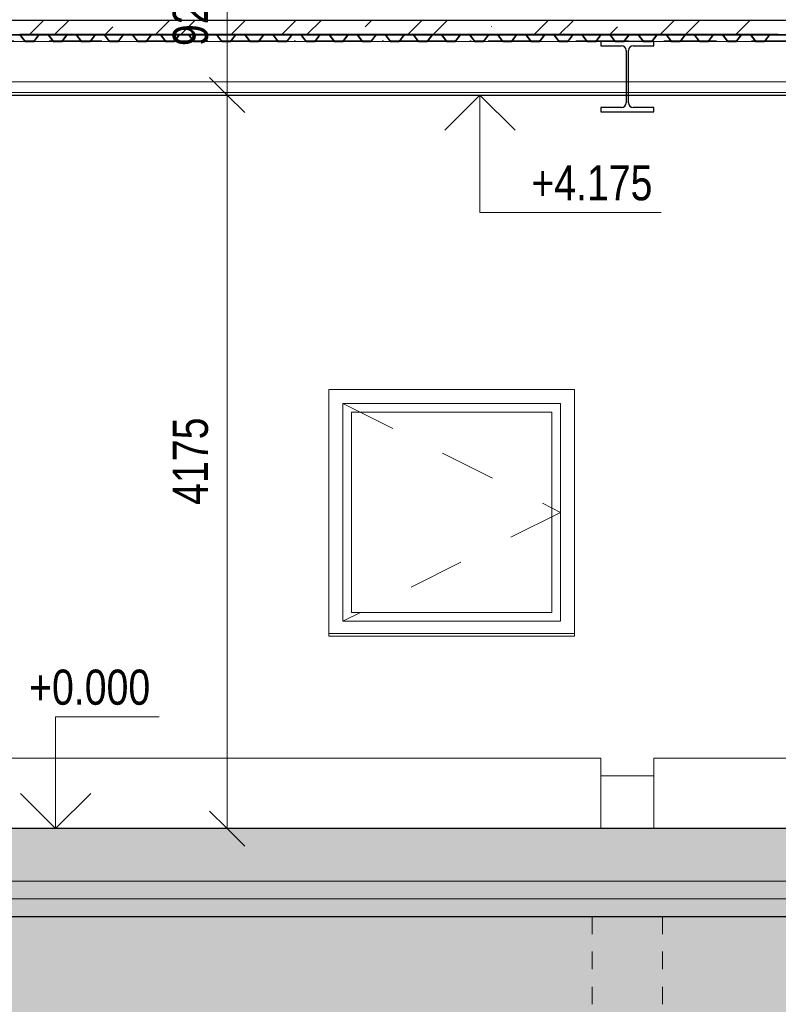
# Model space of a CAD drawing. Header units: millimetres. Extents: x 200776 to 378340, y -23587 to 19113.
# Tile 28 of 61: x 256180 to 260500, y -1000 to 4604. Entities that reach past the tile are written whole.
import ezdxf

# ---------------------------------------------------------------- set-up
doc = ezdxf.new("R2010")
doc.units = ezdxf.units.MM
for name, pattern in [('A_CARA_02_Čárkovaná', [200, 100, -100]), ('Dash', [635, 317.5, -317.5]), ('Čerchovaná 3mm', [500, 300, -100, 0, -100])]:
    doc.linetypes.add(name, pattern=pattern)
for name, color, linetype, lineweight in [('CA_KOTY', 3, 'Continuous', 9), ('CA_KOTY-100', 3, 'Continuous', 9), ('CA_NEVHRA1', 3, 'Čerchovaná 3mm', 13), ('CA_OKNA18', 8, 'Dash', 9), ('CA_OKNA25', 7, 'Continuous', 13), ('CA_PODLAHA', 1, 'Continuous', 25), ('CA_PODLAHA25', 7, 'Continuous', 13), ('CA_POHHRA18', 9, 'Continuous', 9), ('CA_POHHRA25', 7, 'Continuous', 13), ('CA_REZY', 1, 'Continuous', 25), ('CA_SRAFY', 9, 'Continuous', 25), ('CA_ZAKLADY25', 7, 'Continuous', 13), ('CA_ZARIZPRED', 8, 'Continuous', 13)]:
    doc.layers.add(name, color=color, linetype=linetype, lineweight=lineweight)
doc.styles.add('Arial_2', font='arial.ttf', dxfattribs={"width": 0.8, "height": 200})
doc.dimstyles.new('HP_Přímá_-_2_mm_Ariel_1-100', dxfattribs={"dimscale": 304.8, "dimtxt": 204.05188, "dimasz": 0.656168, "dimexe": 0.328084, "dimexo": 0.0625, "dimgap": 0.164042, "dimtad": 1, "dimdec": 0, "dimzin": 0, "dimdsep": 46, "dimtxsty": 'Arial_2', "dimblk1": 'OBLIQUE', "dimblk2": 'OBLIQUE', "dimsah": 1, "dimcen": 0.09, "dimazin": 0, "dimtfac": 1, "dimtdec": 4, "dimtix": 1, "dimtmove": 0, "dimatfit": 3, "dimfxl": 0.984252, "dimfxlon": 1, "dimtvp": 1, "dimtolj": 1, "dimtzin": 0, "dimarcsym": 2})
pattern_1 = [(50, (248519.7, 1115), (728.7365, -63.756), [76.2, -838.2]), (355, (248519.7, 1115), (-140.972, 764.228), [60.96, -670.56]), (100.451, (248580.4, 1109.7), (587.77, 700.467), [64.76, -712.36]), (46.184, (248519.7, 1318.2), (1084.316, -168.171), [114.3, -1257.3]), (96.636, (248610.1, 1304.2), (949.61, 989.71), [97.14, -1068.54]), (351.184, (248519.7, 1318.2), (949.62, 989.7), [91.44, -1005.84]), (21, (248621.3, 1267.4), (606.458, -409.0606), [76.2, -838.2]), (326, (248621.3, 1267.4), (247.208, 736.753), [60.96, -670.56]), (71.451, (248671.84, 1233.3), (853.668, 327.685), [64.76, -712.36]), (37.5, (248519.7, 1115), (12.3547, 338.2201), [33.528, -628.904, 33.528, -647.192, -673.1]), (37.5, (248519.7, 1115), (12.3547, 338.2201), [-1343.152, 33.528, -639.572]), (7.5, (248519.7, 1115), (267.279, 400.722), [33.528, -354.584, 33.528, -613.664, -256.54]), (7.5, (248519.7, 1115), (267.279, 400.722), [-1035.304, 33.528, -223.012]), (327.5, (248293.13, 1115), (542.3633, -22.9153), [33.528, -220.472, 33.528, -1810.512]), (327.5, (248293.13, 1115), (542.3633, -22.9153), [-287.528, -758.952, 33.528, -1018.032]), (317.5, (248191.53, 1115), (592.517, 101.707), [33.528, -296.672, 33.528, -492.76, -746.76]), (317.5, (248191.53, 1115), (592.517, 101.707), [-856.488, 33.528, -713.232])]

# ---------------------------------------------------------------- blocks, each defined once
blk = doc.blocks.new('HP_1x1 - 1500x1500-2568343-Řez 1 - vestavek V9')
at = {"layer": 'CA_OKNA18'}
for p, q in [((262120, 2420), (263360, 1800)), ((263360, 1800), (262120, 1180))]:
    blk.add_line(p, q, dxfattribs=at)
at = {"layer": 'CA_OKNA25', "lineweight": 9}
for p, q in [((262120, 2420), (262120, 1180)), ((263360, 2420), (262120, 2420)), ((263360, 1180), (263360, 2420)), ((262170, 2370), (262170, 1230)), ((263310, 2370), (262170, 2370)), ((263310, 1230), (263310, 2370)), ((263360, 1180), (262120, 1180)), ((263310, 1230), (262170, 1230))]:
    blk.add_line(p, q, dxfattribs=at)
at = {"layer": 'CA_OKNA25'}
for p, q in [((262040, 1095.9), (262040, 1110)), ((262040, 1110), (263440, 1110)), ((263440, 1095.9), (262040, 1095.9)), ((263440, 1110), (263440, 1095.9))]:
    blk.add_line(p, q, dxfattribs=at)
blk = doc.blocks.new('ocelová kce final - 11542_003_OK-HALA_TaO-2_ET_AciS_2025-05-29_upr_dwg-2597525-Řez 1 - vestavek V9')
at = {"layer": 'CA_REZY'}
for p, q in [((265580, 4600), (246856, 4600)), ((246856, 4519), (265580, 4519)), ((256292.1, 4519), (256179.9, 4519)), ((256182.2, 4516.7), (256208.9, 4481.6)), ((256183.1, 4517.4), (256209.8, 4482.3)), ((256209.8, 4482.3), (256183.1, 4517.4)), ((256262.2, 4482.3), (256288.9, 4517.4)), ((256288.9, 4517.4), (256262.2, 4482.3)), ((256263.1, 4481.6), (256289.8, 4516.7)), ((256339.8, 4519), (256292.2, 4519)), ((256292.2, 4517.9), (256339.8, 4517.9)), ((256452.1, 4519), (256339.9, 4519)), ((256342.2, 4516.7), (256368.9, 4481.6)), ((256343.1, 4517.4), (256369.8, 4482.3)), ((256369.8, 4482.3), (256343.1, 4517.4)), ((256422.2, 4482.3), (256448.9, 4517.4)), ((256448.9, 4517.4), (256422.2, 4482.3)), ((256423.1, 4481.6), (256449.8, 4516.7)), ((256496, 4519), (256452.2, 4519)), ((256452.2, 4517.9), (256496, 4517.9)), ((256499.8, 4519), (256456, 4519)), ((256456, 4519), (256456, 4517.9)), ((256456, 4517.9), (256499.8, 4517.9)), ((256496, 4517.9), (256496, 4519)), ((256612.1, 4519), (256499.9, 4519)), ((256502.2, 4516.7), (256528.9, 4481.6)), ((256503.1, 4517.4), (256529.8, 4482.3)), ((256529.8, 4482.3), (256503.1, 4517.4)), ((256582.2, 4482.3), (256608.9, 4517.4)), ((256608.9, 4517.4), (256582.2, 4482.3)), ((256583.1, 4481.6), (256609.8, 4516.7)), ((256659.8, 4519), (256612.2, 4519)), ((256612.2, 4517.9), (256659.8, 4517.9)), ((256772.1, 4519), (256659.9, 4519)), ((256662.2, 4516.7), (256688.9, 4481.6)), ((256663.1, 4517.4), (256689.8, 4482.3)), ((256689.8, 4482.3), (256663.1, 4517.4)), ((256742.2, 4482.3), (256768.9, 4517.4)), ((256768.9, 4517.4), (256742.2, 4482.3)), ((256743.1, 4481.6), (256769.8, 4516.7)), ((256819.8, 4519), (256772.2, 4519)), ((256772.2, 4517.9), (256819.8, 4517.9)), ((256932.1, 4519), (256819.9, 4519)), ((256822.2, 4516.7), (256848.9, 4481.6)), ((256823.1, 4517.4), (256849.8, 4482.3)), ((256849.8, 4482.3), (256823.1, 4517.4)), ((256902.2, 4482.3), (256928.9, 4517.4)), ((256928.9, 4517.4), (256902.2, 4482.3)), ((256903.1, 4481.6), (256929.8, 4516.7)), ((256979.8, 4519), (256932.2, 4519)), ((256932.2, 4517.9), (256979.8, 4517.9)), ((257092.1, 4519), (256979.9, 4519)), ((256982.2, 4516.7), (257008.9, 4481.6)), ((256983.1, 4517.4), (257009.8, 4482.3)), ((257009.8, 4482.3), (256983.1, 4517.4)), ((257062.2, 4482.3), (257088.9, 4517.4)), ((257088.9, 4517.4), (257062.2, 4482.3)), ((257063.1, 4481.6), (257089.8, 4516.7)), ((257139.8, 4519), (257092.2, 4519)), ((257092.2, 4517.9), (257139.8, 4517.9)), ((257252.1, 4519), (257139.9, 4519)), ((257142.2, 4516.7), (257168.9, 4481.6)), ((257143.1, 4517.4), (257169.8, 4482.3)), ((257169.8, 4482.3), (257143.1, 4517.4)), ((257222.2, 4482.3), (257248.9, 4517.4)), ((257248.9, 4517.4), (257222.2, 4482.3)), ((257223.1, 4481.6), (257249.8, 4516.7)), ((257299.8, 4519), (257252.2, 4519)), ((257252.2, 4517.9), (257299.8, 4517.9)), ((257412.1, 4519), (257299.9, 4519)), ((257302.2, 4516.7), (257328.9, 4481.6)), ((257303.1, 4517.4), (257329.8, 4482.3)), ((257329.8, 4482.3), (257303.1, 4517.4)), ((257382.2, 4482.3), (257408.9, 4517.4)), ((257408.9, 4517.4), (257382.2, 4482.3)), ((257383.1, 4481.6), (257409.8, 4516.7)), ((257456, 4519), (257412.2, 4519)), ((257412.2, 4517.9), (257456, 4517.9)), ((257459.8, 4519), (257416, 4519)), ((257416, 4519), (257416, 4517.9)), ((257416, 4517.9), (257459.8, 4517.9)), ((257456, 4517.9), (257456, 4519)), ((257572.1, 4519), (257459.9, 4519)), ((257462.2, 4516.7), (257488.9, 4481.6)), ((257463.1, 4517.4), (257489.8, 4482.3)), ((257489.8, 4482.3), (257463.1, 4517.4)), ((257542.2, 4482.3), (257568.9, 4517.4)), ((257568.9, 4517.4), (257542.2, 4482.3)), ((257543.1, 4481.6), (257569.8, 4516.7)), ((257619.8, 4519), (257572.2, 4519)), ((257572.2, 4517.9), (257619.8, 4517.9)), ((257732.1, 4519), (257619.9, 4519)), ((257622.2, 4516.7), (257648.9, 4481.6)), ((257623.1, 4517.4), (257649.8, 4482.3)), ((257649.8, 4482.3), (257623.1, 4517.4)), ((257702.2, 4482.3), (257728.9, 4517.4)), ((257728.9, 4517.4), (257702.2, 4482.3)), ((257703.1, 4481.6), (257729.8, 4516.7)), ((257779.8, 4519), (257732.2, 4519)), ((257732.2, 4517.9), (257779.8, 4517.9)), ((257892.1, 4519), (257779.9, 4519)), ((257782.2, 4516.7), (257808.9, 4481.6)), ((257783.1, 4517.4), (257809.8, 4482.3)), ((257809.8, 4482.3), (257783.1, 4517.4)), ((257862.2, 4482.3), (257888.9, 4517.4)), ((257888.9, 4517.4), (257862.2, 4482.3)), ((257863.1, 4481.6), (257889.8, 4516.7)), ((257939.8, 4519), (257892.2, 4519)), ((257892.2, 4517.9), (257939.8, 4517.9)), ((258052.1, 4519), (257939.9, 4519)), ((257942.2, 4516.7), (257968.9, 4481.6)), ((257943.1, 4517.4), (257969.8, 4482.3)), ((257969.8, 4482.3), (257943.1, 4517.4)), ((258022.2, 4482.3), (258048.9, 4517.4)), ((258048.9, 4517.4), (258022.2, 4482.3)), ((258023.1, 4481.6), (258049.8, 4516.7)), ((258099.8, 4519), (258052.2, 4519)), ((258052.2, 4517.9), (258099.8, 4517.9)), ((258212.1, 4519), (258099.9, 4519)), ((258102.2, 4516.7), (258128.9, 4481.6)), ((258103.1, 4517.4), (258129.8, 4482.3)), ((258129.8, 4482.3), (258103.1, 4517.4)), ((258182.2, 4482.3), (258208.9, 4517.4)), ((258208.9, 4517.4), (258182.2, 4482.3)), ((258183.1, 4481.6), (258209.8, 4516.7)), ((258259.8, 4519), (258212.2, 4519)), ((258212.2, 4517.9), (258259.8, 4517.9)), ((258372.1, 4519), (258259.9, 4519)), ((258262.2, 4516.7), (258288.9, 4481.6)), ((258263.1, 4517.4), (258289.8, 4482.3)), ((258289.8, 4482.3), (258263.1, 4517.4)), ((258342.2, 4482.3), (258368.9, 4517.4)), ((258368.9, 4517.4), (258342.2, 4482.3)), ((258343.1, 4481.6), (258369.8, 4516.7)), ((258416, 4519), (258372.2, 4519)), ((258372.2, 4517.9), (258416, 4517.9)), ((258419.8, 4519), (258376, 4519)), ((258376, 4519), (258376, 4517.9)), ((258376, 4517.9), (258419.8, 4517.9)), ((258416, 4517.9), (258416, 4519)), ((258532.1, 4519), (258419.9, 4519)), ((258422.2, 4516.7), (258448.9, 4481.6)), ((258423.1, 4517.4), (258449.8, 4482.3)), ((258449.8, 4482.3), (258423.1, 4517.4)), ((258502.2, 4482.3), (258528.9, 4517.4)), ((258528.9, 4517.4), (258502.2, 4482.3)), ((258503.1, 4481.6), (258529.8, 4516.7)), ((258579.8, 4519), (258532.2, 4519)), ((258532.2, 4517.9), (258579.8, 4517.9)), ((258692.1, 4519), (258579.9, 4519)), ((258582.2, 4516.7), (258608.9, 4481.6)), ((258583.1, 4517.4), (258609.8, 4482.3)), ((258609.8, 4482.3), (258583.1, 4517.4)), ((258662.2, 4482.3), (258688.9, 4517.4)), ((258688.9, 4517.4), (258662.2, 4482.3)), ((258663.1, 4481.6), (258689.8, 4516.7)), ((258739.8, 4519), (258692.2, 4519)), ((258692.2, 4517.9), (258739.8, 4517.9)), ((258852.1, 4519), (258739.9, 4519)), ((258742.2, 4516.7), (258768.9, 4481.6)), ((258743.1, 4517.4), (258769.8, 4482.3)), ((258769.8, 4482.3), (258743.1, 4517.4)), ((258822.2, 4482.3), (258848.9, 4517.4)), ((258848.9, 4517.4), (258822.2, 4482.3)), ((258823.1, 4481.6), (258849.8, 4516.7)), ((258899.8, 4519), (258852.2, 4519)), ((258852.2, 4517.9), (258899.8, 4517.9)), ((259012.1, 4519), (258899.9, 4519)), ((258902.2, 4516.7), (258928.9, 4481.6)), ((258903.1, 4517.4), (258929.8, 4482.3)), ((258929.8, 4482.3), (258903.1, 4517.4)), ((258982.2, 4482.3), (259008.9, 4517.4)), ((259008.9, 4517.4), (258982.2, 4482.3)), ((258983.1, 4481.6), (259009.8, 4516.7)), ((259059.8, 4519), (259012.2, 4519)), ((259012.2, 4517.9), (259059.8, 4517.9)), ((259172.1, 4519), (259059.9, 4519)), ((259062.2, 4516.7), (259088.9, 4481.6)), ((259063.1, 4517.4), (259089.8, 4482.3)), ((259089.8, 4482.3), (259063.1, 4517.4)), ((259142.2, 4482.3), (259168.9, 4517.4)), ((259168.9, 4517.4), (259142.2, 4482.3)), ((259143.1, 4481.6), (259169.8, 4516.7)), ((259219.8, 4519), (259172.2, 4519)), ((259172.2, 4517.9), (259219.8, 4517.9)), ((259332.1, 4519), (259219.9, 4519)), ((259222.2, 4516.7), (259248.9, 4481.6)), ((259223.1, 4517.4), (259249.8, 4482.3)), ((259249.8, 4482.3), (259223.1, 4517.4)), ((259302.2, 4482.3), (259328.9, 4517.4)), ((259328.9, 4517.4), (259302.2, 4482.3)), ((259303.1, 4481.6), (259329.8, 4516.7)), ((259376, 4519), (259332.2, 4519)), ((259332.2, 4517.9), (259376, 4517.9)), ((259379.8, 4519), (259336, 4519)), ((259336, 4519), (259336, 4517.9)), ((259336, 4517.9), (259379.8, 4517.9)), ((259376, 4517.9), (259376, 4519)), ((259492.1, 4519), (259379.9, 4519)), ((259382.2, 4516.7), (259408.9, 4481.6)), ((259383.1, 4517.4), (259409.8, 4482.3)), ((259409.8, 4482.3), (259383.1, 4517.4)), ((259462.2, 4482.3), (259488.9, 4517.4)), ((259488.9, 4517.4), (259462.2, 4482.3)), ((259463.1, 4481.6), (259489.8, 4516.7)), ((259539.8, 4519), (259492.2, 4519)), ((259492.2, 4517.9), (259539.8, 4517.9)), ((259652.1, 4519), (259539.9, 4519)), ((259542.2, 4516.7), (259568.9, 4481.6)), ((259543.1, 4517.4), (259569.8, 4482.3)), ((259569.8, 4482.3), (259543.1, 4517.4)), ((259622.2, 4482.3), (259648.9, 4517.4)), ((259648.9, 4517.4), (259622.2, 4482.3)), ((259623.1, 4481.6), (259649.8, 4516.7)), ((259699.8, 4519), (259652.2, 4519)), ((259652.2, 4517.9), (259699.8, 4517.9)), ((259812.1, 4519), (259699.9, 4519)), ((259702.2, 4516.7), (259728.9, 4481.6)), ((259703.1, 4517.4), (259729.8, 4482.3)), ((259729.8, 4482.3), (259703.1, 4517.4)), ((259782.2, 4482.3), (259808.9, 4517.4)), ((259808.9, 4517.4), (259782.2, 4482.3)), ((259783.1, 4481.6), (259809.8, 4516.7)), ((259859.8, 4519), (259812.2, 4519)), ((259812.2, 4517.9), (259859.8, 4517.9)), ((259972.1, 4519), (259859.9, 4519)), ((259862.2, 4516.7), (259888.9, 4481.6)), ((259863.1, 4517.4), (259889.8, 4482.3)), ((259889.8, 4482.3), (259863.1, 4517.4)), ((259942.2, 4482.3), (259968.9, 4517.4)), ((259968.9, 4517.4), (259942.2, 4482.3)), ((259943.1, 4481.6), (259969.8, 4516.7)), ((260019.8, 4519), (259972.2, 4519)), ((259972.2, 4517.9), (260019.8, 4517.9)), ((260132.1, 4519), (260019.9, 4519)), ((260022.2, 4516.7), (260048.9, 4481.6)), ((260023.1, 4517.4), (260049.8, 4482.3)), ((260049.8, 4482.3), (260023.1, 4517.4)), ((260102.2, 4482.3), (260128.9, 4517.4)), ((260128.9, 4517.4), (260102.2, 4482.3)), ((260103.1, 4481.6), (260129.8, 4516.7)), ((260179.8, 4519), (260132.2, 4519)), ((260132.2, 4517.9), (260179.8, 4517.9)), ((260292.1, 4519), (260179.9, 4519)), ((260182.2, 4516.7), (260208.9, 4481.6)), ((260183.1, 4517.4), (260209.8, 4482.3)), ((260209.8, 4482.3), (260183.1, 4517.4)), ((260262.2, 4482.3), (260288.9, 4517.4)), ((260288.9, 4517.4), (260262.2, 4482.3)), ((260263.1, 4481.6), (260289.8, 4516.7)), ((260336, 4519), (260292.2, 4519)), ((260292.2, 4517.9), (260336, 4517.9)), ((260339.8, 4519), (260296, 4519)), ((260296, 4519), (260296, 4517.9)), ((260296, 4517.9), (260339.8, 4517.9)), ((260336, 4517.9), (260336, 4519)), ((260452.1, 4519), (260339.9, 4519)), ((260342.2, 4516.7), (260368.9, 4481.6)), ((260343.1, 4517.4), (260369.8, 4482.3)), ((260369.8, 4482.3), (260343.1, 4517.4)), ((260422.2, 4482.3), (260448.9, 4517.4)), ((260448.9, 4517.4), (260422.2, 4482.3)), ((260423.1, 4481.6), (260449.8, 4516.7)), ((260499.8, 4519), (260452.2, 4519)), ((260452.2, 4517.9), (260499.8, 4517.9)), ((256212.2, 4481.1), (256259.8, 4481.1)), ((256259.8, 4481.1), (256212.2, 4481.1)), ((256212.2, 4480), (256259.8, 4480)), ((256372.2, 4481.1), (256419.8, 4481.1)), ((256419.8, 4481.1), (256372.2, 4481.1)), ((256372.2, 4480), (256419.8, 4480)), ((256532.2, 4481.1), (256579.8, 4481.1)), ((256579.8, 4481.1), (256532.2, 4481.1)), ((256532.2, 4480), (256579.8, 4480)), ((256692.2, 4481.1), (256739.8, 4481.1)), ((256739.8, 4481.1), (256692.2, 4481.1)), ((256692.2, 4480), (256739.8, 4480)), ((256852.2, 4481.1), (256899.8, 4481.1)), ((256899.8, 4481.1), (256852.2, 4481.1)), ((256852.2, 4480), (256899.8, 4480)), ((257012.2, 4481.1), (257059.8, 4481.1)), ((257059.8, 4481.1), (257012.2, 4481.1)), ((257012.2, 4480), (257059.8, 4480)), ((257172.2, 4481.1), (257219.8, 4481.1)), ((257219.8, 4481.1), (257172.2, 4481.1)), ((257172.2, 4480), (257219.8, 4480)), ((257332.2, 4481.1), (257379.8, 4481.1)), ((257379.8, 4481.1), (257332.2, 4481.1)), ((257332.2, 4480), (257379.8, 4480)), ((257492.2, 4481.1), (257539.8, 4481.1)), ((257539.8, 4481.1), (257492.2, 4481.1)), ((257492.2, 4480), (257539.8, 4480)), ((257652.2, 4481.1), (257699.8, 4481.1)), ((257699.8, 4481.1), (257652.2, 4481.1)), ((257652.2, 4480), (257699.8, 4480)), ((257812.2, 4481.1), (257859.8, 4481.1)), ((257859.8, 4481.1), (257812.2, 4481.1)), ((257812.2, 4480), (257859.8, 4480)), ((257972.2, 4481.1), (258019.8, 4481.1)), ((258019.8, 4481.1), (257972.2, 4481.1)), ((257972.2, 4480), (258019.8, 4480)), ((258132.2, 4481.1), (258179.8, 4481.1)), ((258179.8, 4481.1), (258132.2, 4481.1)), ((258132.2, 4480), (258179.8, 4480)), ((258292.2, 4481.1), (258339.8, 4481.1)), ((258339.8, 4481.1), (258292.2, 4481.1)), ((258292.2, 4480), (258339.8, 4480)), ((258452.2, 4481.1), (258499.8, 4481.1)), ((258499.8, 4481.1), (258452.2, 4481.1)), ((258452.2, 4480), (258499.8, 4480)), ((258612.2, 4481.1), (258659.8, 4481.1)), ((258659.8, 4481.1), (258612.2, 4481.1)), ((258612.2, 4480), (258659.8, 4480)), ((258772.2, 4481.1), (258819.8, 4481.1)), ((258819.8, 4481.1), (258772.2, 4481.1)), ((258772.2, 4480), (258819.8, 4480)), ((258932.2, 4481.1), (258979.8, 4481.1)), ((258979.8, 4481.1), (258932.2, 4481.1)), ((258932.2, 4480), (258979.8, 4480)), ((259092.2, 4481.1), (259139.8, 4481.1)), ((259139.8, 4481.1), (259092.2, 4481.1)), ((259092.2, 4480), (259139.8, 4480)), ((259252.2, 4481.1), (259299.8, 4481.1)), ((259299.8, 4481.1), (259252.2, 4481.1)), ((259252.2, 4480), (259299.8, 4480)), ((259412.2, 4481.1), (259459.8, 4481.1)), ((259459.8, 4481.1), (259412.2, 4481.1)), ((259412.2, 4480), (259459.8, 4480)), ((259790, 4480), (259490, 4480)), ((259490, 4480), (259490, 4456)), ((259490, 4456), (259606.2, 4456)), ((259572.2, 4481.1), (259619.8, 4481.1)), ((259619.8, 4481.1), (259572.2, 4481.1)), ((259572.2, 4480), (259619.8, 4480)), ((259633.2, 4429), (259633.2, 4131)), ((259646.7, 4131), (259646.7, 4429)), ((259673.7, 4456), (259790, 4456)), ((259732.2, 4481.1), (259779.8, 4481.1)), ((259779.8, 4481.1), (259732.2, 4481.1)), ((259732.2, 4480), (259779.8, 4480)), ((259790, 4456), (259790, 4480)), ((259892.2, 4481.1), (259939.8, 4481.1)), ((259939.8, 4481.1), (259892.2, 4481.1)), ((259892.2, 4480), (259939.8, 4480)), ((260052.2, 4481.1), (260099.8, 4481.1)), ((260099.8, 4481.1), (260052.2, 4481.1)), ((260052.2, 4480), (260099.8, 4480)), ((260212.2, 4481.1), (260259.8, 4481.1)), ((260259.8, 4481.1), (260212.2, 4481.1)), ((260212.2, 4480), (260259.8, 4480)), ((260372.2, 4481.1), (260419.8, 4481.1)), ((260419.8, 4481.1), (260372.2, 4481.1)), ((260372.2, 4480), (260419.8, 4480)), ((259606.2, 4104), (259490, 4104)), ((259490, 4104), (259490, 4080)), ((259790, 4104), (259673.7, 4104)), ((259790, 4080), (259790, 4104)), ((259490, 4080), (259790, 4080)), ((289420, 0), (205090, 0)), ((205090, -500), (289420, -500))]:
    blk.add_line(p, q, dxfattribs=at)
for centre, radius, start, end in [((256179.8, 4515), 4.04, 36.3452, 90), ((256179.8, 4515), 2.96, 36.1815, 90), ((256179.8, 4515), 4.04, 36.3453, 88.7247), ((256292.3, 4514.8), 4.18, 91.5924, 142.6726), ((256292.2, 4515), 4.04, 90, 143.6548), ((256292.2, 4515), 2.96, 90, 143.8185), ((256339.8, 4515), 4.04, 36.3452, 90), ((256339.8, 4515), 2.96, 36.1815, 90), ((256339.8, 4515), 4.04, 36.3453, 88.7247), ((256452.3, 4514.8), 4.18, 91.5924, 142.6726), ((256452.2, 4515), 4.04, 90, 143.6548), ((256452.2, 4515), 2.96, 90, 143.8185), ((256499.8, 4515), 4.04, 36.3452, 90), ((256499.8, 4515), 2.96, 36.1815, 90), ((256499.8, 4515), 4.04, 36.3453, 88.7247), ((256612.3, 4514.8), 4.18, 91.5924, 142.6726), ((256612.2, 4515), 4.04, 90, 143.6548), ((256612.2, 4515), 2.96, 90, 143.8185), ((256659.8, 4515), 4.04, 36.3452, 90), ((256659.8, 4515), 2.96, 36.1815, 90), ((256659.8, 4515), 4.04, 36.3453, 88.7247), ((256772.3, 4514.8), 4.18, 91.5924, 142.6726), ((256772.2, 4515), 4.04, 90, 143.6548), ((256772.2, 4515), 2.96, 90, 143.8185), ((256819.8, 4515), 4.04, 36.3452, 90), ((256819.8, 4515), 2.96, 36.1815, 90), ((256819.8, 4515), 4.04, 36.3453, 88.7247), ((256932.3, 4514.8), 4.18, 91.5924, 142.6726), ((256932.2, 4515), 4.04, 90, 143.6548), ((256932.2, 4515), 2.96, 90, 143.8185), ((256979.8, 4515), 4.04, 36.3452, 90), ((256979.8, 4515), 2.96, 36.1815, 90), ((256979.8, 4515), 4.04, 36.3453, 88.7247), ((257092.3, 4514.8), 4.18, 91.5924, 142.6726), ((257092.2, 4515), 4.04, 90, 143.6548), ((257092.2, 4515), 2.96, 90, 143.8185), ((257139.8, 4515), 4.04, 36.3452, 90), ((257139.8, 4515), 2.96, 36.1815, 90), ((257139.8, 4515), 4.04, 36.3453, 88.7247), ((257252.3, 4514.8), 4.18, 91.5924, 142.6726), ((257252.2, 4515), 4.04, 90, 143.6548), ((257252.2, 4515), 2.96, 90, 143.8185), ((257299.8, 4515), 4.04, 36.3452, 90), ((257299.8, 4515), 2.96, 36.1815, 90), ((257299.8, 4515), 4.04, 36.3453, 88.7247), ((257412.3, 4514.8), 4.18, 91.5924, 142.6726), ((257412.2, 4515), 4.04, 90, 143.6548), ((257412.2, 4515), 2.96, 90, 143.8185), ((257459.8, 4515), 4.04, 36.3452, 90), ((257459.8, 4515), 2.96, 36.1815, 90), ((257459.8, 4515), 4.04, 36.3453, 88.7247), ((257572.3, 4514.8), 4.18, 91.5924, 142.6726), ((257572.2, 4515), 4.04, 90, 143.6548), ((257572.2, 4515), 2.96, 90, 143.8185), ((257619.8, 4515), 4.04, 36.3452, 90), ((257619.8, 4515), 2.96, 36.1815, 90), ((257619.8, 4515), 4.04, 36.3453, 88.7247), ((257732.3, 4514.8), 4.18, 91.5924, 142.6726), ((257732.2, 4515), 4.04, 90, 143.6548), ((257732.2, 4515), 2.96, 90, 143.8185), ((257779.8, 4515), 4.04, 36.3452, 90), ((257779.8, 4515), 2.96, 36.1815, 90), ((257779.8, 4515), 4.04, 36.3453, 88.7247), ((257892.3, 4514.8), 4.18, 91.5924, 142.6726), ((257892.2, 4515), 4.04, 90, 143.6548), ((257892.2, 4515), 2.96, 90, 143.8185), ((257939.8, 4515), 4.04, 36.3452, 90), ((257939.8, 4515), 2.96, 36.1815, 90), ((257939.8, 4515), 4.04, 36.3453, 88.7247), ((258052.3, 4514.8), 4.18, 91.5924, 142.6726), ((258052.2, 4515), 4.04, 90, 143.6548), ((258052.2, 4515), 2.96, 90, 143.8185), ((258099.8, 4515), 4.04, 36.3452, 90), ((258099.8, 4515), 2.96, 36.1815, 90), ((258099.8, 4515), 4.04, 36.3453, 88.7247), ((258212.3, 4514.8), 4.18, 91.5924, 142.6726), ((258212.2, 4515), 4.04, 90, 143.6548), ((258212.2, 4515), 2.96, 90, 143.8185), ((258259.8, 4515), 4.04, 36.3452, 90), ((258259.8, 4515), 2.96, 36.1815, 90), ((258259.8, 4515), 4.04, 36.3453, 88.7247), ((258372.3, 4514.8), 4.18, 91.5924, 142.6726), ((258372.2, 4515), 4.04, 90, 143.6548), ((258372.2, 4515), 2.96, 90, 143.8185), ((258419.8, 4515), 4.04, 36.3452, 90), ((258419.8, 4515), 2.96, 36.1815, 90), ((258419.8, 4515), 4.04, 36.3453, 88.7247), ((258532.3, 4514.8), 4.18, 91.5924, 142.6726), ((258532.2, 4515), 4.04, 90, 143.6548), ((258532.2, 4515), 2.96, 90, 143.8185), ((258579.8, 4515), 4.04, 36.3452, 90), ((258579.8, 4515), 2.96, 36.1815, 90), ((258579.8, 4515), 4.04, 36.3453, 88.7247), ((258692.3, 4514.8), 4.18, 91.5924, 142.6726), ((258692.2, 4515), 4.04, 90, 143.6548), ((258692.2, 4515), 2.96, 90, 143.8185), ((258739.8, 4515), 4.04, 36.3452, 90), ((258739.8, 4515), 2.96, 36.1815, 90), ((258739.8, 4515), 4.04, 36.3453, 88.7247), ((258852.3, 4514.8), 4.18, 91.5924, 142.6726), ((258852.2, 4515), 4.04, 90, 143.6548), ((258852.2, 4515), 2.96, 90, 143.8185), ((258899.8, 4515), 4.04, 36.3452, 90), ((258899.8, 4515), 2.96, 36.1815, 90), ((258899.8, 4515), 4.04, 36.3453, 88.7247), ((259012.3, 4514.8), 4.18, 91.5924, 142.6726), ((259012.2, 4515), 4.04, 90, 143.6548), ((259012.2, 4515), 2.96, 90, 143.8185), ((259059.8, 4515), 4.04, 36.3452, 90), ((259059.8, 4515), 2.96, 36.1815, 90), ((259059.8, 4515), 4.04, 36.3453, 88.7247), ((259172.3, 4514.8), 4.18, 91.5924, 142.6726), ((259172.2, 4515), 4.04, 90, 143.6548), ((259172.2, 4515), 2.96, 90, 143.8185), ((259219.8, 4515), 4.04, 36.3452, 90), ((259219.8, 4515), 2.96, 36.1815, 90), ((259219.8, 4515), 4.04, 36.3453, 88.7247), ((259332.3, 4514.8), 4.18, 91.5924, 142.6726), ((259332.2, 4515), 4.04, 90, 143.6548), ((259332.2, 4515), 2.96, 90, 143.8185), ((259379.8, 4515), 4.04, 36.3452, 90), ((259379.8, 4515), 2.96, 36.1815, 90), ((259379.8, 4515), 4.04, 36.3453, 88.7247), ((259492.3, 4514.8), 4.18, 91.5924, 142.6726), ((259492.2, 4515), 4.04, 90, 143.6548), ((259492.2, 4515), 2.96, 90, 143.8185), ((259539.8, 4515), 4.04, 36.3452, 90), ((259539.8, 4515), 2.96, 36.1815, 90), ((259539.8, 4515), 4.04, 36.3453, 88.7247), ((259652.3, 4514.8), 4.18, 91.5924, 142.6726), ((259652.2, 4515), 4.04, 90, 143.6548), ((259652.2, 4515), 2.96, 90, 143.8185), ((259699.8, 4515), 4.04, 36.3452, 90), ((259699.8, 4515), 2.96, 36.1815, 90), ((259699.8, 4515), 4.04, 36.3453, 88.7247), ((259812.3, 4514.8), 4.18, 91.5924, 142.6726), ((259812.2, 4515), 4.04, 90, 143.6548), ((259812.2, 4515), 2.96, 90, 143.8185), ((259859.8, 4515), 4.04, 36.3452, 90), ((259859.8, 4515), 2.96, 36.1815, 90), ((259859.8, 4515), 4.04, 36.3453, 88.7247), ((259972.3, 4514.8), 4.18, 91.5924, 142.6726), ((259972.2, 4515), 4.04, 90, 143.6548), ((259972.2, 4515), 2.96, 90, 143.8185), ((260019.8, 4515), 4.04, 36.3452, 90), ((260019.8, 4515), 2.96, 36.1815, 90), ((260019.8, 4515), 4.04, 36.3453, 88.7247), ((260132.3, 4514.8), 4.18, 91.5924, 142.6726), ((260132.2, 4515), 4.04, 90, 143.6548), ((260132.2, 4515), 2.96, 90, 143.8185), ((260179.8, 4515), 4.04, 36.3452, 90), ((260179.8, 4515), 2.96, 36.1815, 90), ((260179.8, 4515), 4.04, 36.3453, 88.7247), ((260292.3, 4514.8), 4.18, 91.5924, 142.6726), ((260292.2, 4515), 4.04, 90, 143.6548), ((260292.2, 4515), 2.96, 90, 143.8185), ((260339.8, 4515), 4.04, 36.3452, 90), ((260339.8, 4515), 2.96, 36.1815, 90), ((260339.8, 4515), 4.04, 36.3453, 88.7247), ((260452.3, 4514.8), 4.18, 91.5924, 142.6726), ((260452.2, 4515), 4.04, 90, 143.6548), ((260452.2, 4515), 2.96, 90, 143.8185), ((260499.8, 4515), 2.96, 36.1815, 90), ((256212.2, 4484), 4.04, 216.3452, 270), ((256212.3, 4484.2), 3.09, 217.3274, 268.8539), ((256212.2, 4484), 2.96, 216.1815, 270), ((256259.8, 4484), 2.96, 270, 323.8187), ((256259.8, 4484), 2.96, 270, 323.8185), ((256259.8, 4484), 4.04, 270, 323.6548), ((256372.2, 4484), 4.04, 216.3452, 270), ((256372.3, 4484.2), 3.09, 217.3274, 268.8539), ((256372.2, 4484), 2.96, 216.1815, 270), ((256419.8, 4484), 2.96, 270, 323.8187), ((256419.8, 4484), 2.96, 270, 323.8185), ((256419.8, 4484), 4.04, 270, 323.6548), ((256532.2, 4484), 4.04, 216.3452, 270), ((256532.3, 4484.2), 3.09, 217.3274, 268.8539), ((256532.2, 4484), 2.96, 216.1815, 270), ((256579.8, 4484), 2.96, 270, 323.8187), ((256579.8, 4484), 2.96, 270, 323.8185), ((256579.8, 4484), 4.04, 270, 323.6548), ((256692.2, 4484), 4.04, 216.3452, 270), ((256692.3, 4484.2), 3.09, 217.3274, 268.8539), ((256692.2, 4484), 2.96, 216.1815, 270), ((256739.8, 4484), 2.96, 270, 323.8187), ((256739.8, 4484), 2.96, 270, 323.8185), ((256739.8, 4484), 4.04, 270, 323.6548), ((256852.2, 4484), 4.04, 216.3452, 270), ((256852.3, 4484.2), 3.09, 217.3274, 268.8539), ((256852.2, 4484), 2.96, 216.1815, 270), ((256899.8, 4484), 2.96, 270, 323.8187), ((256899.8, 4484), 2.96, 270, 323.8185), ((256899.8, 4484), 4.04, 270, 323.6548), ((257012.2, 4484), 4.04, 216.3452, 270), ((257012.3, 4484.2), 3.09, 217.3274, 268.8539), ((257012.2, 4484), 2.96, 216.1815, 270), ((257059.8, 4484), 2.96, 270, 323.8187), ((257059.8, 4484), 2.96, 270, 323.8185), ((257059.8, 4484), 4.04, 270, 323.6548), ((257172.2, 4484), 4.04, 216.3452, 270), ((257172.3, 4484.2), 3.09, 217.3274, 268.8539), ((257172.2, 4484), 2.96, 216.1815, 270), ((257219.8, 4484), 2.96, 270, 323.8187), ((257219.8, 4484), 2.96, 270, 323.8185), ((257219.8, 4484), 4.04, 270, 323.6548), ((257332.2, 4484), 4.04, 216.3452, 270), ((257332.3, 4484.2), 3.09, 217.3274, 268.8539), ((257332.2, 4484), 2.96, 216.1815, 270), ((257379.8, 4484), 2.96, 270, 323.8187), ((257379.8, 4484), 2.96, 270, 323.8185), ((257379.8, 4484), 4.04, 270, 323.6548), ((257492.2, 4484), 4.04, 216.3452, 270), ((257492.3, 4484.2), 3.09, 217.3274, 268.8539), ((257492.2, 4484), 2.96, 216.1815, 270), ((257539.8, 4484), 2.96, 270, 323.8187), ((257539.8, 4484), 2.96, 270, 323.8185), ((257539.8, 4484), 4.04, 270, 323.6548), ((257652.2, 4484), 4.04, 216.3452, 270), ((257652.3, 4484.2), 3.09, 217.3274, 268.8539), ((257652.2, 4484), 2.96, 216.1815, 270), ((257699.8, 4484), 2.96, 270, 323.8187), ((257699.8, 4484), 2.96, 270, 323.8185), ((257699.8, 4484), 4.04, 270, 323.6548), ((257812.2, 4484), 4.04, 216.3452, 270), ((257812.3, 4484.2), 3.09, 217.3274, 268.8539), ((257812.2, 4484), 2.96, 216.1815, 270), ((257859.8, 4484), 2.96, 270, 323.8187), ((257859.8, 4484), 2.96, 270, 323.8185), ((257859.8, 4484), 4.04, 270, 323.6548), ((257972.2, 4484), 4.04, 216.3452, 270), ((257972.3, 4484.2), 3.09, 217.3274, 268.8539), ((257972.2, 4484), 2.96, 216.1815, 270), ((258019.8, 4484), 2.96, 270, 323.8187), ((258019.8, 4484), 2.96, 270, 323.8185), ((258019.8, 4484), 4.04, 270, 323.6548), ((258132.2, 4484), 4.04, 216.3452, 270), ((258132.3, 4484.2), 3.09, 217.3274, 268.8539), ((258132.2, 4484), 2.96, 216.1815, 270), ((258179.8, 4484), 2.96, 270, 323.8187), ((258179.8, 4484), 2.96, 270, 323.8185), ((258179.8, 4484), 4.04, 270, 323.6548), ((258292.2, 4484), 4.04, 216.3452, 270), ((258292.3, 4484.2), 3.09, 217.3274, 268.8539), ((258292.2, 4484), 2.96, 216.1815, 270), ((258339.8, 4484), 2.96, 270, 323.8187), ((258339.8, 4484), 2.96, 270, 323.8185), ((258339.8, 4484), 4.04, 270, 323.6548), ((258452.2, 4484), 4.04, 216.3452, 270), ((258452.3, 4484.2), 3.09, 217.3274, 268.8539), ((258452.2, 4484), 2.96, 216.1815, 270), ((258499.8, 4484), 2.96, 270, 323.8187), ((258499.8, 4484), 2.96, 270, 323.8185), ((258499.8, 4484), 4.04, 270, 323.6548), ((258612.2, 4484), 4.04, 216.3452, 270), ((258612.3, 4484.2), 3.09, 217.3274, 268.8539), ((258612.2, 4484), 2.96, 216.1815, 270), ((258659.8, 4484), 2.96, 270, 323.8187), ((258659.8, 4484), 2.96, 270, 323.8185), ((258659.8, 4484), 4.04, 270, 323.6548), ((258772.2, 4484), 4.04, 216.3452, 270), ((258772.3, 4484.2), 3.09, 217.3274, 268.8539), ((258772.2, 4484), 2.96, 216.1815, 270), ((258819.8, 4484), 2.96, 270, 323.8187), ((258819.8, 4484), 2.96, 270, 323.8185), ((258819.8, 4484), 4.04, 270, 323.6548), ((258932.2, 4484), 4.04, 216.3452, 270), ((258932.3, 4484.2), 3.09, 217.3274, 268.8539), ((258932.2, 4484), 2.96, 216.1815, 270), ((258979.8, 4484), 2.96, 270, 323.8187), ((258979.8, 4484), 2.96, 270, 323.8185), ((258979.8, 4484), 4.04, 270, 323.6548), ((259092.2, 4484), 4.04, 216.3452, 270), ((259092.3, 4484.2), 3.09, 217.3274, 268.8539), ((259092.2, 4484), 2.96, 216.1815, 270), ((259139.8, 4484), 2.96, 270, 323.8187), ((259139.8, 4484), 2.96, 270, 323.8185), ((259139.8, 4484), 4.04, 270, 323.6548), ((259252.2, 4484), 4.04, 216.3452, 270), ((259252.3, 4484.2), 3.09, 217.3274, 268.8539), ((259252.2, 4484), 2.96, 216.1815, 270), ((259299.8, 4484), 2.96, 270, 323.8187), ((259299.8, 4484), 2.96, 270, 323.8185), ((259299.8, 4484), 4.04, 270, 323.6548), ((259412.2, 4484), 4.04, 216.3452, 270), ((259412.3, 4484.2), 3.09, 217.3274, 268.8539), ((259412.2, 4484), 2.96, 216.1815, 270), ((259459.8, 4484), 2.96, 270, 323.8187), ((259459.8, 4484), 2.96, 270, 323.8185), ((259459.8, 4484), 4.04, 270, 323.6548), ((259572.2, 4484), 4.04, 216.3452, 270), ((259572.3, 4484.2), 3.09, 217.3274, 268.8539), ((259572.2, 4484), 2.96, 216.1815, 270), ((259606.2, 4429), 27, 0, 90), ((259619.8, 4484), 2.96, 270, 323.8187), ((259619.8, 4484), 2.96, 270, 323.8185), ((259619.8, 4484), 4.04, 270, 323.6548), ((259673.7, 4429), 27, 90, 180), ((259732.2, 4484), 4.04, 216.3452, 270), ((259732.3, 4484.2), 3.09, 217.3274, 268.8539), ((259732.2, 4484), 2.96, 216.1815, 270), ((259779.8, 4484), 2.96, 270, 323.8187), ((259779.8, 4484), 2.96, 270, 323.8185), ((259779.8, 4484), 4.04, 270, 323.6548), ((259892.2, 4484), 4.04, 216.3452, 270), ((259892.3, 4484.2), 3.09, 217.3274, 268.8539), ((259892.2, 4484), 2.96, 216.1815, 270), ((259939.8, 4484), 2.96, 270, 323.8187), ((259939.8, 4484), 2.96, 270, 323.8185), ((259939.8, 4484), 4.04, 270, 323.6548), ((260052.2, 4484), 4.04, 216.3452, 270), ((260052.3, 4484.2), 3.09, 217.3274, 268.8539), ((260052.2, 4484), 2.96, 216.1815, 270), ((260099.8, 4484), 2.96, 270, 323.8187), ((260099.8, 4484), 2.96, 270, 323.8185), ((260099.8, 4484), 4.04, 270, 323.6548), ((260212.2, 4484), 4.04, 216.3452, 270), ((260212.3, 4484.2), 3.09, 217.3274, 268.8539), ((260212.2, 4484), 2.96, 216.1815, 270), ((260259.8, 4484), 2.96, 270, 323.8187), ((260259.8, 4484), 2.96, 270, 323.8185), ((260259.8, 4484), 4.04, 270, 323.6548), ((260372.2, 4484), 4.04, 216.3452, 270), ((260372.3, 4484.2), 3.09, 217.3274, 268.8539), ((260372.2, 4484), 2.96, 216.1815, 270), ((260419.8, 4484), 2.96, 270, 323.8187), ((260419.8, 4484), 2.96, 270, 323.8185), ((260419.8, 4484), 4.04, 270, 323.6548), ((259606.2, 4131), 27, 270, 0), ((259673.7, 4131), 27, 180, 270)]:
    blk.add_arc(centre, radius, start, end, dxfattribs=at)
blk = doc.blocks.new('ocelová kce final - ocelová kce final-2597615-Řez 1 - vestavek V9')
blk.add_blockref('ocelová kce final - 11542_003_OK-HALA_TaO-2_ET_AciS_2025-05-29_upr_dwg-2597525-Řez 1 - vestavek V9', (0, 0))
blk = doc.blocks.new('DIMBLOCK7-Řez 1 - vestavek V9')
at = {"layer": 'CA_KOTY-100'}
for p, q in [((257361.3, 5100), (257261.3, 5200)), ((257361.3, 5100), (257261.3, 5100)), ((257361.3, 5100), (257361.3, 4175)), ((257361.3, 5100), (257461.3, 5000)), ((257361.3, 5100), (257661.3, 5100)), ((257361.3, 4175), (257261.3, 4275)), ((257361.3, 4175), (257261.3, 4175)), ((257361.3, 4175), (257461.3, 4075)), ((257361.3, 4175), (257661.3, 4175))]:
    blk.add_line(p, q, dxfattribs=at)
at = {"layer": 'CA_KOTY-100', "color": 0, "insert": (257051.7, 4453.9), "char_height": 200, "width": 440.752, "attachment_point": 1, "rotation": 90, "line_spacing_factor": 0.941778, "style": 'Arial_2'}
blk.add_mtext('925', dxfattribs=at)
blk = doc.blocks.new('_Oblique')
at = {"color": 0, "linetype": 'ByBlock', "lineweight": -2}
blk.add_line((-0.5, -0.5), (0.5, 0.5), dxfattribs=at)
blk = doc.blocks.new('DIMBLOCK8-Řez 1 - vestavek V9')
at = {"layer": 'CA_KOTY-100'}
for p, q in [((257361.3, 4175), (257261.3, 4275)), ((257361.3, 4175), (257261.3, 4175)), ((257361.3, 4175), (257361.3, 0)), ((257361.3, 4175), (257461.3, 4075)), ((257361.3, 4175), (257661.3, 4175)), ((257361.3, 0), (257261.3, 100)), ((257361.3, 0), (257261.3, 0)), ((257361.3, 0), (257461.3, -100)), ((257361.3, 0), (257661.3, 0))]:
    blk.add_line(p, q, dxfattribs=at)
at = {"layer": 'CA_KOTY-100', "color": 0, "insert": (257051.7, 1842.6), "char_height": 200, "width": 587.669, "attachment_point": 1, "rotation": 90, "line_spacing_factor": 0.941778, "style": 'Arial_2'}
blk.add_mtext('4175', dxfattribs=at)

msp = doc.modelspace()

# ---------------------------------------------------------------- hatches: boundary and pattern name
at = {"layer": 'CA_SRAFY', "lineweight": 9}
h = msp.add_hatch(dxfattribs=at)
h.set_pattern_fill('FP_13', color=256, style=0, pattern_type=2)
h.set_pattern_definition([(45, (248519.7, 1115), (-359.21, 359.21), []), (45, (248663.4, 1115), (-359.21, 359.21), []), (45, (248950.75, 1115), (-215.526, 502.894), [203.2, -101.6, 3.353, -98.247])])
h.paths.add_polyline_path([(256403.2, 4520), (265640, 4520), (265640, 4600), (246845, 4600), (246845, 4520), (256222.6, 4520)])
h = msp.add_hatch(dxfattribs=at)
h.set_pattern_fill('FP_6', color=256, style=0, pattern_type=2)
h.set_pattern_definition([(45, (248519.7, 1115), (-269.4077, 269.4077), []), (45, (248789.1, 1115), (-269.4077, 269.4077), [190.5, -95.25])])
h.paths.add_polyline_path([(249178.9, -300), (289210, -300), (289210, 0), (205350, 0), (205350, -300), (248817.7, -300)])
h = msp.add_hatch(dxfattribs=at)
h.set_pattern_fill('FP_5', color=256, style=0, pattern_type=2)
h.set_pattern_definition(pattern_1)
h.paths.add_polyline_path([(205350, -400), (289210, -400), (289210, -300), (205350, -300), (205350, -312.5)])
h = msp.add_hatch(dxfattribs=at)
h.set_pattern_fill('FP_5', color=256, style=0, pattern_type=2)
h.set_pattern_definition(pattern_1)
h.paths.add_polyline_path([(248095.3, -1300), (289210, -1300), (289210, -400), (205350, -400), (205350, -1300), (247734.1, -1300)])

# ---------------------------------------------------------------- linework, layer by layer
at = {"layer": 'CA_KOTY'}
for p, q in [((258800.5, 4175), (258600.5, 3975)), ((258800.5, 4175), (259000.5, 3975)), ((258800.5, 4175), (258800.5, 3506.9)), ((258800.5, 3506.9), (259832.9, 3506.9)), ((256384.7, 635.9), (256973.2, 635.9)), ((256384.7, 0), (256384.7, 635.9)), ((256384.7, 0), (256184.7, 200)), ((256384.7, 0), (256584.7, 200))]:
    msp.add_line(p, q, dxfattribs=at)
at = {"layer": 'CA_NEVHRA1'}
msp.add_line((246845, 4484), (265640, 4484), dxfattribs=at)
at = {"layer": 'CA_PODLAHA'}
for p, q in [((246845, 4175), (265640, 4175)), ((289210, 0), (205350, 0))]:
    msp.add_line(p, q, dxfattribs=at)
at = {"layer": 'CA_PODLAHA25'}
for p, q in [((265640, 4600), (246845, 4600)), ((265640, 4520), (246845, 4520)), ((265640, 4480), (246845, 4480)), ((265640, 4250), (246845, 4250)), ((265640, 4190), (246845, 4190)), ((289210, -300), (205350, -300)), ((289210, -400), (205350, -400))]:
    msp.add_line(p, q, dxfattribs=at)
at = {"layer": 'CA_POHHRA18'}
msp.add_line((246845, 4516), (265640, 4516), dxfattribs=at)
at = {"layer": 'CA_POHHRA25'}
for p, q in [((257940, 1110), (257940, 2500)), ((257940, 2500), (259340, 2500)), ((259340, 2500), (259340, 1110)), ((253790, 400), (259490, 400)), ((259490, 400), (259490, 0)), ((259790, 0), (259790, 400)), ((259790, 400), (265490, 400)), ((259790, 300), (259490, 300))]:
    msp.add_line(p, q, dxfattribs=at)
at = {"layer": 'CA_ZAKLADY25', "linetype": 'A_CARA_02_Čárkovaná', "lineweight": 9}
for p, q in [((259440, -500), (259440, -1000)), ((259840, -500), (259840, -1000))]:
    msp.add_line(p, q, dxfattribs=at)

# ---------------------------------------------------------------- block references
at = {"layer": 'CA_OKNA18'}
msp.add_blockref('HP_1x1 - 1500x1500-2568343-Řez 1 - vestavek V9', (-4099.9, 0), dxfattribs=at)
at = {"layer": 'CA_ZARIZPRED'}
msp.add_blockref('ocelová kce final - ocelová kce final-2597615-Řez 1 - vestavek V9', (0, 0), dxfattribs=at)

# ---------------------------------------------------------------- texts
at = {"layer": 'CA_KOTY', "char_height": 200, "width": 815.357, "attachment_point": 1, "line_spacing_factor": 0.941778, "style": 'Arial_2'}
for s, insert in [('+4.175', (259093.1, 3775.9)), ('+0.000', (256233.4, 905))]:
    msp.add_mtext(s, dxfattribs=dict(at, insert=insert))

# ---------------------------------------------------------------- dimensions: what is measured, and where the dimension line sits
at = {"layer": 'CA_KOTY'}
for base, p1, p2, override, picture, middle in [((257361.3, 4175), (257661.3, 5100), (257661.3, 4175), {"dimpost": '<>', "dimfxl": 925}, 'DIMBLOCK7-Řez 1 - vestavek V9', (257209.2, 4637.5)), ((257361.3, 0), (257661.3, 4175), (257661.3, 0), {"dimpost": '<>', "dimfxl": 4175}, 'DIMBLOCK8-Řez 1 - vestavek V9', (257209.2, 2087.5))]:
    dim = msp.add_linear_dim(base=base, p1=p1, p2=p2, angle=90, dimstyle='HP_Přímá_-_2_mm_Ariel_1-100', override=override, dxfattribs=at)
    dim.commit()
    dim.dimension.update_dxf_attribs({"geometry": picture, "text_midpoint": middle})

doc.saveas('drawing.dxf')
